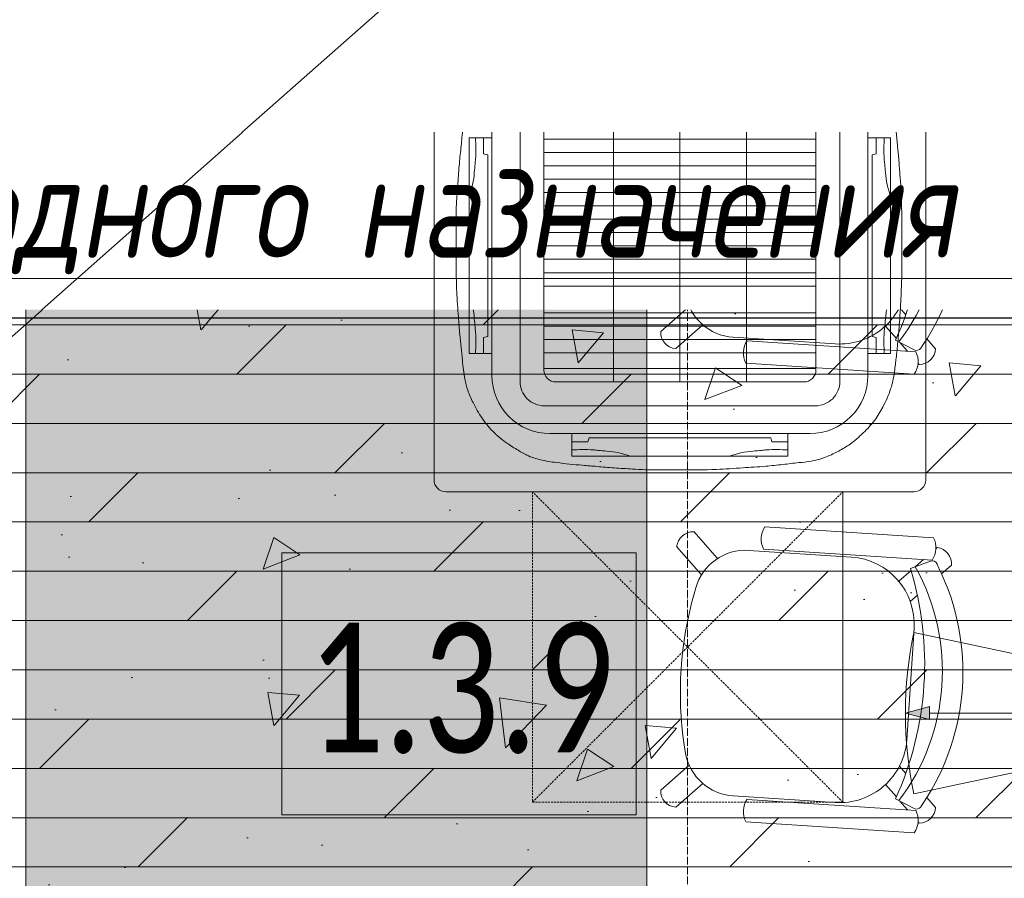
# Model space of a CAD drawing. Header units: millimetres. Extents: x -57162 to 485422, y -209335 to -9481.
# Tile 73 of 256: x 57779 to 59681, y -48314 to -46654. Entities that reach past the tile are written whole.
import ezdxf
from ezdxf import colors
from ezdxf.entities.mleader import LeaderData, LeaderLine
from ezdxf.math import Vec2, Vec3

# ---------------------------------------------------------------- set-up
doc = ezdxf.new("R2010")
doc.units = ezdxf.units.MM
for name, pattern in [('-D1d1-15x02', [19, 15, -2, 0, -2]), ('DASHED', [0.75, 0.5, -0.25]), ('Wipeout_Contour', [1, 0, -1])]:
    doc.linetypes.add(name, pattern=pattern)
doc.layers.get('Defpoints').update_dxf_attribs({"color": 31})
for name, color, linetype, lineweight in [('dim_light', 12, 'Continuous', 9), ('dim_meb', 252, 'Continuous', 5), ('dim_pot', 128, 'Continuous', 9), ('light_pot', 52, 'Continuous', 15), ('meb', 26, 'Continuous', 15), ('Марки помещений', 7, 'Continuous', 5), ('Оси', 7, 'Continuous', 5)]:
    doc.layers.add(name, color=color, linetype=linetype, lineweight=lineweight)
for name, color, linetype, lineweight, true_color in [('EOM vinoski', 7, 'Continuous', 5, 0x423200), ('pol', 7, 'Continuous', 15, 0x55666d), ('pot sh', 7, 'Continuous', 15, 0x261e3e), ('МЕБЕЛЬ НАША ЛИНИЯ', 7, 'Continuous', 0, 0x6a6a6a)]:
    doc.layers.add(name, color=color, linetype=linetype, lineweight=lineweight, true_color=true_color)
doc.styles.add('Calibri Light_1', font='Calibri light.ttf', dxfattribs={"width": 0.75, "height": 250})
doc.styles.add('fl_iso paper', font='isocpeur.ttf', dxfattribs={"width": 0.8, "oblique": 10})
doc.styles.add('In tre', font='isocpeur.ttf', dxfattribs={"width": 0.8, "oblique": 10})
doc.dimstyles.new('In tre 1_75', dxfattribs={"dimtxt": 220, "dimasz": 120, "dimexe": 60, "dimexo": 10, "dimgap": 50, "dimtad": 1, "dimdec": 0, "dimrnd": 5, "dimzin": 0, "dimdsep": 46, "dimtxsty": 'fl_iso paper', "dimblk": 'ARCHTICK', "dimcen": 0, "dimdle": 60, "dimadec": 0, "dimazin": 0, "dimtfac": 1, "dimtdec": 0, "dimtofl": 0, "dimtmove": 1, "dimatfit": 1, "dimfxl": 1, "dimtfill": 1, "dimtolj": 1, "dimtzin": 0, "dimarcsym": 1})

# ---------------------------------------------------------------- blocks, each defined once
blk = doc.blocks.new('*U404')
at = {"layer": 'light_pot', "linetype": 'Continuous', "lineweight": 18, "true_color": 0x333300}
blk.add_hatch(color=48, dxfattribs=at).paths.add_polyline_path([(-770, -93.6), (-723.3, -81.1), (-723.3, -106.1)])
at = {"layer": 'light_pot', "color": 48, "linetype": 'Continuous', "lineweight": 18, "true_color": 0x333300}
for p, q in [((-770, -93.6), (-723.3, -81.1)), ((-770, -93.6), (-723.3, -106.1)), ((-723.3, -106.1), (-723.3, -81.1)), ((-20, -93.4), (-723.3, -93.6))]:
    blk.add_line(p, q, dxfattribs=at)
at = {"layer": 'light_pot', "color": 48, "linetype": 'Wipeout_Contour', "lineweight": 0, "ltscale": 27.581187, "true_color": 0x333300}
blk.add_lwpolyline([(-75.5, 123.9), (-75.5, 222.9), (-85, 222.7), (-85, 124.1), (-75.5, 123.9)], dxfattribs=at)
at = {"layer": 'light_pot', "color": 48, "linetype": 'Wipeout_Contour', "lineweight": 0, "ltscale": 54.880114, "true_color": 0x333300}
blk.add_lwpolyline([(40, 125.9), (40, 170.6), (-20, 171.6), (-20, 175.1), (40, 176.2), (40, 220.9), (-75, 222.9), (-75, 123.9), (40, 125.9)], dxfattribs=at)
at = {"layer": 'light_pot', "color": 48, "linetype": 'Wipeout_Contour', "lineweight": 0, "ltscale": 20.267003, "true_color": 0x333300}
blk.add_lwpolyline([(40, 176.2), (40, 220.9), (10, 175.7), (40, 176.2)], dxfattribs=at)
at = {"layer": 'light_pot', "color": 48, "linetype": 'Wipeout_Contour', "lineweight": 0, "ltscale": 27.795682, "true_color": 0x333300}
blk.add_lwpolyline([(25, 170.8), (25, 175.9), (-20, 175.1), (-20, 171.6), (25, 170.8)], dxfattribs=at)
at = {"layer": 'light_pot', "color": 48, "linetype": 'Wipeout_Contour', "lineweight": 0, "ltscale": 20.878376, "true_color": 0x333300}
blk.add_lwpolyline([(10, 171.1), (40, 125.9), (40, 170.6), (10, 171.1)], dxfattribs=at)
at = {"layer": 'light_pot', "color": 48, "linetype": 'Wipeout_Contour', "lineweight": 0, "ltscale": 440.919975, "true_color": 0x333300}
blk.add_lwpolyline([(17, 103.7), (16.9, 105.4), (16.7, 107), (16.3, 108.6), (15.7, 110.2), (15, 111.7), (14.1, 113.1), (13.1, 114.5), (12, 115.7), (10.8, 116.8), (9.4, 117.8), (8, 118.7), (6.5, 119.4), (4.9, 120), (3.3, 120.4), (1.7, 120.6), (0, 120.7), (-1.7, 120.6), (-3.3, 120.4), (-4.9, 120), (-6.5, 119.4), (-8, 118.7), (-9.4, 117.8), (-10.8, 116.8), (-12, 115.7), (-13.1, 114.5), (-14.1, 113.1), (-15, 111.7), (-15.7, 110.2), (-16.3, 108.6), (-16.7, 107), (-16.9, 105.4), (-17, 103.7), (-16.9, 102), (-16.7, 100.4), (-16.3, 98.8), (-15.7, 97.2), (-15, 95.7), (-14.1, 94.2), (-13.1, 92.9), (-12, 91.7), (-10.8, 90.5), (-9.4, 89.6), (-8, 88.7), (-6.5, 88), (-4.9, 87.4), (-3.3, 87), (-1.7, 86.8), (0, 86.7), (1.7, 86.8), (3.3, 87), (4.9, 87.4), (6.5, 88), (8, 88.7), (9.4, 89.6), (10.8, 90.5), (12, 91.7), (13.1, 92.9), (14.1, 94.2), (15, 95.7), (15.7, 97.2), (16.3, 98.8), (16.7, 100.4), (16.9, 102), (17, 103.7)], dxfattribs=at)
blk.add_lwpolyline([(17, 103.7), (16.9, 105.4), (16.7, 107), (16.3, 108.6), (15.7, 110.2), (15, 111.7), (14.1, 113.1), (13.1, 114.5), (12, 115.7), (10.8, 116.8), (9.4, 117.8), (8, 118.7), (6.5, 119.4), (4.9, 120), (3.3, 120.4), (1.7, 120.6), (0, 120.7), (-1.7, 120.6), (-3.3, 120.4), (-4.9, 120), (-6.5, 119.4), (-8, 118.7), (-9.4, 117.8), (-10.8, 116.8), (-12, 115.7), (-13.1, 114.5), (-14.1, 113.1), (-15, 111.7), (-15.7, 110.2), (-16.3, 108.6), (-16.7, 107), (-16.9, 105.4), (-17, 103.7), (-16.9, 102), (-16.7, 100.4), (-16.3, 98.8), (-15.7, 97.2), (-15, 95.7), (-14.1, 94.2), (-13.1, 92.9), (-12, 91.7), (-10.8, 90.5), (-9.4, 89.6), (-8, 88.7), (-6.5, 88), (-4.9, 87.4), (-3.3, 87), (-1.7, 86.8), (0, 86.7), (1.7, 86.8), (3.3, 87), (4.9, 87.4), (6.5, 88), (8, 88.7), (9.4, 89.6), (10.8, 90.5), (12, 91.7), (13.1, 92.9), (14.1, 94.2), (15, 95.7), (15.7, 97.2), (16.3, 98.8), (16.7, 100.4), (16.9, 102), (17, 103.7)], dxfattribs=at)
at = {"layer": 'light_pot', "color": 48, "linetype": 'Wipeout_Contour', "lineweight": 0, "ltscale": 87.339052, "true_color": 0x333300}
blk.add_lwpolyline([(7, 119.2), (7, 119.2), (7, 125.3), (-7, 125.1), (-7, 119.2), (-7, 119.2), (-5.3, 119.8), (-3.6, 120.3), (-1.8, 120.6), (0, 120.7), (1.8, 120.6), (3.6, 120.3), (5.3, 119.8), (7, 119.2)], dxfattribs=at)
at = {"layer": 'light_pot', "color": 48, "linetype": 'Wipeout_Contour', "lineweight": 0, "ltscale": 149.796586, "true_color": 0x333300}
blk.add_lwpolyline([(-16, 97.9), (-20, 97.9), (-20, 0), (20, 0), (20, 97.9), (16, 97.9), (14.9, 95.5), (13.5, 93.3), (11.7, 91.4), (9.7, 89.8), (7.5, 88.4), (5.1, 87.5), (2.6, 86.9), (0, 86.7), (-2.6, 86.9), (-5.1, 87.5), (-7.5, 88.4), (-9.7, 89.8), (-11.7, 91.4), (-13.5, 93.3), (-14.9, 95.5), (-16, 97.9)], dxfattribs=at)
at = {"layer": 'light_pot', "color": 48, "linetype": 'Continuous', "lineweight": 18, "true_color": 0x333300, "flags": 128}
for points in [[(-16, -17.9), (-20, -17.9), (-20, 80), (20, 80), (20, -17.9), (16, -17.9), (14.9, -15.5), (13.5, -13.3), (11.7, -11.4), (9.7, -9.8), (7.5, -8.4), (5.1, -7.5), (2.6, -6.9), (0, -6.7), (-2.6, -6.9), (-5.1, -7.5), (-7.5, -8.4), (-9.7, -9.8), (-11.7, -11.4), (-13.5, -13.3), (-14.9, -15.5)], [(18, 75), (18, 5), (-18, 5), (-18, 75)], [(18, 75), (18, 5), (-18, 5), (-18, 75)], [(17, -23.7), (16.9, -25.4), (16.7, -27), (16.3, -28.6), (15.7, -30.2), (15, -31.7), (14.1, -33.1), (13.1, -34.5), (12, -35.7), (10.8, -36.8), (9.4, -37.8), (8, -38.7), (6.5, -39.4), (4.9, -40), (3.3, -40.4), (1.7, -40.6), (0, -40.7), (-1.7, -40.6), (-3.3, -40.4), (-4.9, -40), (-6.5, -39.4), (-8, -38.7), (-9.4, -37.8), (-10.8, -36.8), (-12, -35.7), (-13.1, -34.5), (-14.1, -33.1), (-15, -31.7), (-15.7, -30.2), (-16.3, -28.6), (-16.7, -27), (-16.9, -25.4), (-17, -23.7), (-16.9, -22), (-16.7, -20.4), (-16.3, -18.8), (-15.7, -17.2), (-15, -15.7), (-14.1, -14.2), (-13.1, -12.9), (-12, -11.7), (-10.8, -10.5), (-9.4, -9.6), (-8, -8.7), (-6.5, -8), (-4.9, -7.4), (-3.3, -7), (-1.7, -6.8), (0, -6.7), (1.7, -6.8), (3.3, -7), (4.9, -7.4), (6.5, -8), (8, -8.7), (9.4, -9.6), (10.8, -10.5), (12, -11.7), (13.1, -12.9), (14.1, -14.2), (15, -15.7), (15.7, -17.2), (16.3, -18.8), (16.7, -20.4), (16.9, -22)], [(17, -23.7), (16.9, -25.4), (16.7, -27), (16.3, -28.6), (15.7, -30.2), (15, -31.7), (14.1, -33.1), (13.1, -34.5), (12, -35.7), (10.8, -36.8), (9.4, -37.8), (8, -38.7), (6.5, -39.4), (4.9, -40), (3.3, -40.4), (1.7, -40.6), (0, -40.7), (-1.7, -40.6), (-3.3, -40.4), (-4.9, -40), (-6.5, -39.4), (-8, -38.7), (-9.4, -37.8), (-10.8, -36.8), (-12, -35.7), (-13.1, -34.5), (-14.1, -33.1), (-15, -31.7), (-15.7, -30.2), (-16.3, -28.6), (-16.7, -27), (-16.9, -25.4), (-17, -23.7), (-16.9, -22), (-16.7, -20.4), (-16.3, -18.8), (-15.7, -17.2), (-15, -15.7), (-14.1, -14.2), (-13.1, -12.9), (-12, -11.7), (-10.8, -10.5), (-9.4, -9.6), (-8, -8.7), (-6.5, -8), (-4.9, -7.4), (-3.3, -7), (-1.7, -6.8), (0, -6.7), (1.7, -6.8), (3.3, -7), (4.9, -7.4), (6.5, -8), (8, -8.7), (9.4, -9.6), (10.8, -10.5), (12, -11.7), (13.1, -12.9), (14.1, -14.2), (15, -15.7), (15.7, -17.2), (16.3, -18.8), (16.7, -20.4), (16.9, -22)], [(-75.5, -43.9), (-75.5, -142.9), (-85, -142.7), (-85, -44.1)], [(-75.5, -43.9), (-85, -44.1), (-85, -142.7), (-75.5, -142.9)], [(40, -45.9), (40, -90.6), (-20, -91.6), (-20, -95.1), (40, -96.2), (40, -140.9), (-75, -142.9), (-75, -43.9)], [(40, -45.9), (40, -90.6), (-20, -91.6), (-20, -95.1), (40, -96.2), (40, -140.9), (-75, -142.9), (-75, -43.9)], [(7, -39.2), (7, -39.2), (7, -45.3), (-7, -45.1), (-7, -39.2), (-7, -39.2), (-5.3, -39.8), (-3.6, -40.3), (-1.8, -40.6), (0, -40.7), (1.8, -40.6), (3.6, -40.3), (5.3, -39.8)], [(10, -91.1), (40, -45.9), (40, -90.6)], [(10, -91.1), (40, -90.6), (40, -45.9)], [(25, -90.8), (25, -95.9), (-20, -95.1), (-20, -91.6)], [(25, -90.8), (25, -95.9), (-20, -95.1), (-20, -91.6)], [(40, -96.2), (40, -140.9), (10, -95.7)], [(40, -96.2), (10, -95.7), (40, -140.9)]]:
    blk.add_lwpolyline(points, close=True, dxfattribs=at)
for points in [[(-16, -17.9, -0.31502), (0, -6.7, -0.31502), (16, -17.9), (20, -17.9), (20, 80), (-20, 80), (-20, -17.9)], [(-753.6, 62.3), (-20, -93.4), (-753.5, -249.6, -0.105104)], [(7, -39.2, -0.214789), (-7, -39.2), (-7, -39.2), (-7, -45.1), (7, -45.3), (7, -39.2)]]:
    blk.add_lwpolyline(points, format="xyb", close=True, dxfattribs=at)
at = {"layer": 'light_pot', "color": 48, "linetype": 'Wipeout_Contour', "lineweight": 0, "ltscale": 27.398732, "true_color": 0x333300}
blk.add_lwpolyline([(18, 5), (18, 75), (-18, 75), (-18, 5), (18, 5)], dxfattribs=at)
blk = doc.blocks.new('_ArchTick')
at = {"color": 0, "linetype": 'ByBlock', "lineweight": 9, "const_width": 0.15}
blk.add_lwpolyline([(-0.5, -0.5), (0.5, 0.5)], dxfattribs=at)
blk = doc.blocks.new('*D437')
at = {"layer": 'Defpoints', "color": 0, "transparency": 16777216}
for p in [(60259.1, -47230.3), (57059.1, -47265.2), (60259.1, -47265.2)]:
    blk.add_point(p, dxfattribs=at)
at = {"layer": 'dim_light', "color": 0, "lineweight": -2, "transparency": 16777216}
for p, q in [((57059.1, -47255.2), (57059.1, -47170.3)), ((60259.1, -47255.2), (60259.1, -47170.3)), ((56999.1, -47230.3), (60319.1, -47230.3))]:
    blk.add_line(p, q, dxfattribs=at)
at = {"layer": 'dim_light', "color": 0, "lineweight": -2, "transparency": 16777216, "xscale": 120, "yscale": 120, "zscale": 120, "rotation": 180}
blk.add_blockref('_ArchTick', (57059.1, -47230.3), dxfattribs=at)
at = {"layer": 'dim_light', "color": 0, "lineweight": -2, "transparency": 16777216, "xscale": 120, "yscale": 120, "zscale": 120}
blk.add_blockref('_ArchTick', (60259.1, -47230.3), dxfattribs=at)
at = {"layer": 'dim_light', "color": 0, "transparency": 16777216, "insert": (58659.1, -47070.3), "char_height": 220, "attachment_point": 5, "style": 'fl_iso paper', "bg_fill": 3, "box_fill_scale": 1.1, "bg_fill_color": 256, "bg_fill_true_color": 13158600, "bg_fill_transparency": 0}
blk.add_mtext('\\A1;3200', dxfattribs=at)
blk = doc.blocks.new('indiana visitor_s')
at = {"layer": 'МЕБЕЛЬ НАША ЛИНИЯ', "linetype": 'Continuous'}
for p, q in [((-234.5, 265.2), (-216.7, 247.4)), ((234.3, 265.4), (216.5, 247.6)), ((-267, 235.9), (-264.4, 233.3)), ((-235.4, 236.5), (-228.1, 241)), ((235, 237.7), (227.5, 241.5)), ((266.8, 235.7), (264.4, 233.3)), ((-286, 227.4), (-286, -99)), ((-242.7, 227.4), (-242.7, -99)), ((-242.7, 211.6), (-226.7, 195.6)), ((-222.8, 187), (-239.3, 224)), ((223.1, 186.8), (239.7, 224.7)), ((242, 210.9), (227, 195.9)), ((242, 227.4), (242, -99)), ((285.3, 227.4), (285.3, -99)), ((-172.8, 203.4), (-159.7, 190.4)), ((-107.7, 201.2), (107.7, 201.2)), ((172.4, 203.5), (159.4, 190.5)), ((-219.4, 188.3), (-196.9, 165.8)), ((219.3, 188.2), (196.9, 165.8)), ((-237.7, 71.2), (-237.7, -126.5)), ((237.7, 71.2), (237.7, -126.9)), ((-266.8, -235.7), (-217.7, -186.6)), ((266.8, -235.7), (217.8, -186.7)), ((-235.7, -266.8), (-184, -215.1)), ((-161.9, -223.5), (-145.5, -227.6)), ((158.4, -224.7), (146.8, -227.2)), ((235.7, -266.8), (184.3, -215.4))]:
    blk.add_line(p, q, dxfattribs=at)
for centre, radius, start, end in [((0.1, -156.1), 458, 60.2249, 119.8821), ((-235.3, 233.5), 31.7, 88.7139, 175.7843), ((2.2, -152.7), 414.8, 57.1762, 123.3523), ((235, 233.6), 31.8, 3.7654, 91.3396), ((-264.3, 190.5), 42.8, 59.6199, 120.3801), ((-230.2, 228), 10, 121.5324, 204.0412), ((230.5, 228.7), 10, 335.9588, 63.1701), ((263.7, 190.5), 42.8, 59.6199, 120.3801), ((-0.1, -404.6), 632.1, 69.3265, 110.633), ((-107.7, 71.2), 130, 90, 180), ((107.7, 71.2), 130, 0, 90), ((-264.3, -62.2), 42.7, 239.5345, 300.4655), ((263.7, -62.2), 42.7, 239.5345, 300.4655), ((-137.7, -126.5), 100, 180, 255.9983), ((137.7, -126.9), 100, 281.9515, 360), ((-0.3, 464.5), 707.2, 258.1526, 282.0043), ((-235.4, -235.4), 31.5, 180.6369, 269.3631), ((233.9, -233.9), 32.9, 273.1192, 356.8808)]:
    blk.add_arc(centre, radius, start, end, dxfattribs=at)
blk = doc.blocks.new('_DOT')
at = {"color": 0, "linetype": 'ByBlock'}
blk.add_line((-0.5, 0), (-1, 0), dxfattribs=at)
at = {"color": 0, "linetype": 'ByBlock', "const_width": 0.5}
blk.add_lwpolyline([(-0.25, 0, 1), (0.25, 0, 1)], format="xyb", close=True, dxfattribs=at)

msp = doc.modelspace()

# ---------------------------------------------------------------- hatches: boundary and pattern name
at = {"layer": 'dim_meb', "linetype": 'ByBlock', "true_color": 0xc0ada0, "transparency": 33554534}
h = msp.add_hatch(color=253, dxfattribs=at)
h.dxf.hatch_style = 1
h.paths.add_polyline_path([(57790.3, -52077.6), (58990.3, -52077.6), (58990.3, -46577.6), (57790.3, -46577.6)])
at = {"layer": 'pol'}
h = msp.add_hatch(dxfattribs=at)
h.set_pattern_fill('DOLMIT', color=256, scale=15)
h.paths.add_polyline_path([(55039.1, -53639.1), (55039.1, -46189.1), (55539.1, -46189.1), (55539.1, -45289.1), (61679.1, -45289.1), (61679.1, -45939.1), (62279.1, -45939.1), (62279.1, -53639.1), (59429.1, -53639.1), (59429.1, -52639.1), (58429.1, -52639.1), (58429.1, -53639.1)])
at = {"layer": 'pot sh', "linetype": 'ByBlock', "lineweight": 0, "true_color": 0x878581}
h = msp.add_hatch(dxfattribs=at)
h.set_pattern_fill('AR-CONC', color=252, scale=4, angle=180)
h.paths.add_polyline_path([(55039.1, -53639.1), (55039.1, -46189.1), (55539.1, -46189.1), (55539.1, -45289.1), (61679.1, -45289.1), (61679.1, -45939.1), (62279.1, -45939.1), (62279.1, -53639.1), (59429.1, -53639.1), (59429.1, -52639.1), (58429.1, -52639.1), (58429.1, -53639.1)])

# ---------------------------------------------------------------- linework, layer by layer
at = {"layer": 'dim_pot', "lineweight": 0, "ltscale": 20}
for p, q in [((59316.9, -47328.3), (58791.4, -47328.3)), ((58876.5, -47470.3), (58878.7, -47462.1)), ((58878.7, -47462.1), (59054.1, -47462.1)), ((59229.6, -47462.1), (59054.1, -47462.1)), ((59231.8, -47470.3), (59229.6, -47462.1)), ((58845.5, -47470.3), (58876.5, -47470.3)), ((59262.8, -47470.3), (59231.8, -47470.3))]:
    msp.add_line(p, q, dxfattribs=at)
msp.add_lwpolyline([(58845.5, -47454), (59262.8, -47454), (59262.8, -47497.8), (58845.5, -47497.8)], close=True, dxfattribs=at)
for points in [[(58845.5, -47485.6), (58859.2, -47485.1), (58876.3, -47484.5), (58898.6, -47486.7), (58915.1, -47488.2), (58936.1, -47490.3), (58950.9, -47495.3), (58958.1, -47497.8)], [(59262.8, -47485.6), (59249, -47485.1), (59231.9, -47484.5), (59209.7, -47486.7), (59193.1, -47488.2), (59172.2, -47490.3), (59157.4, -47495.3), (59150.1, -47497.8)]]:
    msp.add_open_spline(points, degree=3, knots=[0, 0, 0, 0, 41.250294, 51.104425, 67.114639, 91.095387, 113.926501, 113.926501, 113.926501, 113.926501], dxfattribs=at)
at = {"layer": 'Марки помещений', "flags": 128}
msp.add_lwpolyline([(58285.1, -47684.6), (58969.9, -47684.6), (58969.9, -48190.6), (58285.1, -48190.6)], close=True, dxfattribs=at)
at = {"layer": 'Оси', "linetype": '-D1d1-15x02'}
msp.add_line((59069.1, -56404.3), (59069.1, -16788.4), dxfattribs=at)

# ---------------------------------------------------------------- block references
at = {"layer": 'light_pot'}
msp.add_blockref('*U404', (60259.7, -47900.7), dxfattribs=at)
at = {"layer": 'meb', "linetype": 'ByBlock', "xscale": -1, "rotation": 266.2639799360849}
msp.add_blockref('indiana visitor_s', (59298.7, -47925.2), dxfattribs=at)

# ---------------------------------------------------------------- texts
at = {"layer": 'Марки помещений', "insert": (58334.9, -47820.1), "char_height": 250, "width": 751.582, "attachment_point": 1, "style": 'Calibri Light_1'}
msp.add_mtext('1.3.9 ', dxfattribs=at)

# ---------------------------------------------------------------- next in the draw order: dimensions: what is measured, and where the dimension line sits
at = {"layer": 'dim_light'}
dim = msp.add_linear_dim(base=(60259.1, -47230.3), p1=(57059.1, -47265.2), p2=(60259.1, -47265.2), dimstyle='In tre 1_75', dxfattribs=at)
dim.commit()
dim.dimension.update_dxf_attribs({"geometry": '*D437', "text_midpoint": (58659.1, -47070.3)})

# ---------------------------------------------------------------- next in the draw order: leaders
at = {"layer": 'EOM vinoski', "linetype": 'ByBlock', "lineweight": 0}
ml = msp.add_multileader_mtext('Standard', dxfattribs=at)
ml.set_content('Розетки, h=1,100 мм', color=256, style='fl_iso paper')
ml.set_leader_properties(lineweight=5)
ml.set_arrow_properties(name='DOT')
ml.build(insert=Vec2(0, 0))
ml.multileader.update_dxf_attribs({"has_dogleg": 0, "text_left_attachment_type": 6, "text_right_attachment_type": 6, "dogleg_length": 0.5, "arrow_head_size": 40, "scale": 40})
ctx = ml.context
ctx.base_point, ctx.scale, ctx.char_height, ctx.arrow_head_size, ctx.landing_gap_size, ctx.plane_origin = Vec3(59219.1, -48867.6), 40, 200, 40, 80, Vec3(52563.7, -47968.2)
ctx.left_attachment, ctx.right_attachment = 6, 6
notes = []
notes.append((ctx, [(0, (1, 1, 0), (61454.3, -48867.6), (-1, 0), 20, [(1, [(62279.1, -47839.1)], 0, [])])]))
ctx.mtext.insert, ctx.mtext.width, ctx.mtext.defined_height, ctx.mtext.line_spacing_factor, ctx.mtext.flow_direction = Vec3(59299.1, -48627.6), 2136.92, 629.7, 0.9, 5
ctx.mtext.has_bg_fill, ctx.mtext.bg_color, ctx.mtext.bg_scale_factor, ctx.mtext.bg_transparency, ctx.mtext.use_window_bg_color = 1, -1027028792, 1.5, 0, 1
at = {"layer": 'pol', "color": 0, "linetype": 'ByBlock'}
ml = msp.add_multileader_mtext('Standard', dxfattribs=at)
ml.set_content('Керамогранит под камень^J600х1200 мм', style='In tre')
ml.set_leader_properties()
ml.build(insert=Vec2(0, 0))
ml.multileader.update_dxf_attribs({"text_left_attachment_type": 6, "text_right_attachment_type": 6, "dogleg_length": 1, "arrow_head_size": 0, "scale": 50})
ctx = ml.context
ctx.base_point, ctx.scale, ctx.char_height, ctx.arrow_head_size, ctx.landing_gap_size, ctx.plane_origin = Vec3(45744.7, -46505), 50, 200, 0, 4.5, Vec3(52556.5, -41665.1)
ctx.left_attachment, ctx.right_attachment = 6, 6
notes.append((ctx, [(0, (1, 1, 0), (48479, -46505), (-1, 0), 50, [(1, [(50100.5, -44126.8)], 0, [])])]))
ctx.mtext.insert, ctx.mtext.width, ctx.mtext.defined_height, ctx.mtext.flow_direction = Vec3(45749.2, -46265), 2737.458, 696.6, 5
ctx.mtext.has_bg_fill, ctx.mtext.bg_color, ctx.mtext.bg_scale_factor, ctx.mtext.bg_transparency, ctx.mtext.use_window_bg_color = 1, -1027028792, 1.5, 0, 1
for ctx, leaders in notes:
    for number, flags, end, landing, length, lines in leaders:
        leader = LeaderData()
        leader.index, (leader.has_last_leader_line, leader.has_dogleg_vector, leader.attachment_direction) = number, flags
        leader.last_leader_point, leader.dogleg_vector, leader.dogleg_length = Vec3(end), Vec3(landing), length
        for number, points, colour, breaks in lines:
            line = LeaderLine()
            line.index, line.vertices, line.color, line.breaks = number, Vec3.list(points), colors.encode_raw_color(colour), breaks
            leader.lines.append(line)
        ctx.leaders.append(leader)

# ---------------------------------------------------------------- next in the draw order: linework, layer by layer
at = {"layer": 'dim_pot', "lineweight": 0, "ltscale": 20}
for p, q in [((59316.9, -47194.7), (58791.4, -47194.7)), ((59316.9, -47220.4), (58791.4, -47220.4)), ((59316.9, -47246.2), (58791.4, -47246.2)), ((58674.6, -47268.5), (58682.8, -47266.3)), ((58674.6, -47299.5), (58674.6, -47268.5)), ((59316.9, -47272), (58791.4, -47272)), ((59433.6, -47268.5), (59425.4, -47266.3)), ((59433.6, -47299.5), (59433.6, -47268.5)), ((59316.9, -47297.8), (58791.4, -47297.8))]:
    msp.add_line(p, q, dxfattribs=at)
for points in [[(58659.3, -47299.5), (58659.8, -47285.7), (58660.4, -47268.6), (58658.2, -47246.4), (58656.7, -47229.8), (58654.7, -47208.9), (58649.6, -47194), (58647.2, -47186.8)], [(59448.9, -47299.5), (59448.5, -47285.7), (59447.8, -47268.6), (59450, -47246.4), (59451.5, -47229.8), (59453.6, -47208.9), (59458.6, -47194), (59461.1, -47186.8)]]:
    msp.add_open_spline(points, degree=3, knots=[0, 0, 0, 0, 41.250294, 51.104425, 67.114639, 91.095387, 113.926501, 113.926501, 113.926501, 113.926501], dxfattribs=at)
at = {"layer": 'meb'}
msp.add_lwpolyline([(57790.3, -52077.6), (58990.3, -52077.6), (58990.3, -46577.6), (57790.3, -46577.6)], close=True, dxfattribs=at)
at = {"layer": 'pot sh', "color": 250, "linetype": 'DASHED', "lineweight": 0, "ltscale": 8, "true_color": 0x292929}
msp.add_lwpolyline([(58769.1, -48166.5), (59269.1, -48166.5), (59369.1, -48166.5), (59369.1, -47566.5), (58769.1, -47566.5), (58769.1, -48166.5), (59369.1, -47566.5), (59369.1, -48166.5), (58769.1, -47566.5)], dxfattribs=at)

# ---------------------------------------------------------------- next in the draw order: block references
at = {"layer": 'meb', "linetype": 'ByBlock', "xscale": -1, "rotation": 266.2639799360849}
msp.add_blockref('indiana visitor_s', (59298.7, -47038.9), dxfattribs=at)

# ---------------------------------------------------------------- next in the draw order: leaders
at = {"layer": 'EOM vinoski', "linetype": 'ByBlock', "lineweight": 0}
ml = msp.add_multileader_mtext('Standard', dxfattribs=at)
ml.set_content('Розетки свободного назначения', color=256, style='fl_iso paper')
ml.set_leader_properties(lineweight=5)
ml.set_arrow_properties(name='DOT')
ml.build(insert=Vec2(0, 0))
ml.multileader.update_dxf_attribs({"has_dogleg": 0, "text_left_attachment_type": 6, "text_right_attachment_type": 6, "dogleg_length": 0.5, "arrow_head_size": 40, "scale": 40})
ctx = ml.context
ctx.base_point, ctx.scale, ctx.char_height, ctx.arrow_head_size, ctx.landing_gap_size, ctx.plane_origin = Vec3(56285.1, -47154.4), 40, 200, 40, 80, Vec3(49138.5, -46226.5)
ctx.left_attachment, ctx.right_attachment = 6, 6
notes = []
notes.append((ctx, [(1, (1, 1, 0), (56265.1, -47154.4), (1, 0), 20, [(0, [(55039.1, -46689.1)], 0, [])])]))
ctx.mtext.insert, ctx.mtext.width, ctx.mtext.defined_height, ctx.mtext.line_spacing_factor, ctx.mtext.flow_direction = Vec3(56365.1, -46914.4), 2197.246, 629.7, 0.9, 5
ctx.mtext.has_bg_fill, ctx.mtext.bg_color, ctx.mtext.bg_scale_factor, ctx.mtext.bg_transparency, ctx.mtext.use_window_bg_color = 1, -1027028792, 1.5, 0, 1
for ctx, leaders in notes:
    for number, flags, end, landing, length, lines in leaders:
        leader = LeaderData()
        leader.index, (leader.has_last_leader_line, leader.has_dogleg_vector, leader.attachment_direction) = number, flags
        leader.last_leader_point, leader.dogleg_vector, leader.dogleg_length = Vec3(end), Vec3(landing), length
        for number, points, colour, breaks in lines:
            line = LeaderLine()
            line.index, line.vertices, line.color, line.breaks = number, Vec3.list(points), colors.encode_raw_color(colour), breaks
            leader.lines.append(line)
        ctx.leaders.append(leader)

# ---------------------------------------------------------------- next in the draw order: linework, layer by layer
at = {"layer": 'dim_pot', "lineweight": 0, "ltscale": 20}
for p, q in [((58845.5, -46711.3), (58876.5, -46711.3)), ((58876.5, -46711.3), (58878.7, -46719.5)), ((58878.7, -46719.5), (59054.1, -46719.5)), ((59229.6, -46719.5), (59054.1, -46719.5)), ((59231.8, -46711.3), (59229.6, -46719.5)), ((59262.8, -46711.3), (59231.8, -46711.3)), ((58925.7, -47354.2), (58925.7, -46828.7)), ((59054.1, -47354.2), (59054.1, -46828.7)), ((59182.5, -47354.2), (59182.5, -46828.7)), ((59316.9, -46854.7), (58791.4, -46854.7)), ((58674.6, -46882.2), (58674.6, -46913.2)), ((59316.9, -46885.2), (58791.4, -46885.2)), ((59433.6, -46882.2), (59433.6, -46913.2)), ((59316.9, -46911), (58791.4, -46911)), ((58674.6, -46913.2), (58682.8, -46915.4)), ((58682.8, -46915.4), (58682.8, -47090.8)), ((59433.6, -46913.2), (59425.4, -46915.4)), ((59425.4, -46915.4), (59425.4, -47090.8)), ((59316.9, -46936.8), (58791.4, -46936.8)), ((59316.9, -46962.5), (58791.4, -46962.5)), ((59316.9, -46988.3), (58791.4, -46988.3)), ((59316.9, -47014.1), (58791.4, -47014.1)), ((59316.9, -47039.9), (58791.4, -47039.9)), ((59316.9, -47065.7), (58791.4, -47065.7)), ((58682.8, -47266.3), (58682.8, -47090.8)), ((58791.4, -47091.5), (59316.9, -47091.5)), ((59425.4, -47266.3), (59425.4, -47090.8)), ((59316.9, -47117.3), (58791.4, -47117.3)), ((59316.9, -47143.1), (58791.4, -47143.1)), ((59316.9, -47168.9), (58791.4, -47168.9))]:
    msp.add_line(p, q, dxfattribs=at)
for points in [[(58601.8, -47566.5), (59506.5, -47566.5, 0.414214), (59529.1, -47543.8), (59529.1, -46639.2, 0.414214), (59506.5, -46616.5), (58601.8, -46616.5, 0.414214), (58579.1, -46639.2), (58579.1, -47543.8, 0.414214)], [(58802.9, -47454), (59305.4, -47454, 0.414214), (59417.3, -47342.1), (59417.3, -46839.6, 0.414214), (59305.4, -46727.7), (58802.9, -46727.7, 0.414214), (58691, -46839.6), (58691, -47342.1, 0.414214)], [(58792.3, -47400.4), (59316, -47400.4, 0.414214), (59363.1, -47353.3), (59363.1, -46829.7, 0.414214), (59316, -46782.6), (58792.3, -46782.6, 0.414214), (58745.2, -46829.7), (58745.2, -47353.3, 0.414214)], [(58814.2, -47354.2), (59294.1, -47354.2, 0.414214), (59316.9, -47331.4), (59316.9, -46851.5, 0.414214), (59294.1, -46828.7), (58814.2, -46828.7, 0.414214), (58791.4, -46851.5), (58791.4, -47331.4, 0.414214)]]:
    msp.add_lwpolyline(points, format="xyb", close=True, dxfattribs=at)
for points in [[(59262.8, -46727.7), (58845.5, -46727.7), (58845.5, -46683.9), (59262.8, -46683.9)], [(58691, -46882.2), (58691, -47299.5), (58647.2, -47299.5), (58647.2, -46882.2)], [(59417.3, -47299.5), (59417.3, -46882.2), (59461.1, -46882.2), (59461.1, -47299.5)]]:
    msp.add_lwpolyline(points, close=True, dxfattribs=at)
for points, knots in [([(58696.6, -47453.5), (58687.2, -47444.8), (58671.6, -47425.8), (58655.3, -47396.9), (58644.1, -47371.7), (58636.8, -47344.2), (58633.7, -47307.9), (58629.1, -47267.9), (58625.8, -47223.6), (58622.9, -47184.6), (58621.6, -47136.6), (58622, -47090.1), (58622.1, -47049), (58621.7, -47020.6), (58623.3, -46997), (58625.3, -46967), (58627.6, -46933.1), (58631.6, -46898.2), (58634.3, -46866.7), (58637.3, -46840.3), (58642.8, -46818.1), (58650, -46796.9), (58662.1, -46774.5), (58677.2, -46752.8), (58694.7, -46731), (58715.5, -46713.3), (58741, -46696.8), (58769.9, -46683.2), (58802.4, -46674.2), (58837.9, -46671.7), (58875.5, -46667.9), (58919.9, -46662.4), (58972.4, -46660.4), (59028.1, -46658.7), (59080, -46658.2), (59128.3, -46660.4), (59173.3, -46662), (59222.1, -46666.6), (59264, -46670.3), (59299.9, -46675), (59326.3, -46680.2), (59347.7, -46688.7), (59370.6, -46700.9), (59393.8, -46715.7), (59414.7, -46736.1), (59432.2, -46756.3), (59446.2, -46778.3), (59456.1, -46800.2), (59464.5, -46822.4), (59468.8, -46846.2), (59472, -46872), (59474.9, -46898.1), (59477.1, -46924.6), (59478.9, -46951.4), (59481.9, -46981.5), (59482.6, -47016.5), (59483.2, -47060), (59483, -47106.8), (59483, -47146.7), (59482, -47176.7), (59480.6, -47203.2), (59478.8, -47235.5), (59475.9, -47270.5), (59472.8, -47302.8), (59469.5, -47327.9), (59467, -47347.7), (59462.6, -47364.5), (59456.8, -47381.8), (59446.6, -47402.5), (59433.1, -47426.9), (59411.1, -47450.5), (59388.5, -47471.6), (59364.2, -47486.7), (59341.9, -47497.4), (59323, -47504.3), (59303.8, -47508.4), (59281.5, -47510.4), (59252.3, -47513.9), (59216.2, -47517.9), (59173.4, -47520.2), (59118.2, -47524.6), (59055.4, -47523.4), (59001.2, -47525.2), (58958.8, -47522.3), (58927.6, -47520.7), (58895.6, -47517.8), (58858.5, -47514.7), (58822.1, -47511.4), (58786, -47505.7), (58759.9, -47497.7), (58737.9, -47484.2), (58718.1, -47472.1), (58704.6, -47460.6), (58698, -47454.9), (58696.6, -47453.5)], [0, 0, 0, 0, 38.3614, 73.078009, 99.16854, 121.031671, 157.918501, 208.115154, 242.027334, 291.166261, 325.308809, 386.204069, 430.534741, 448.639535, 471.417536, 501.399878, 538.938459, 573.264, 606.68048, 634.072445, 652.654077, 675.263254, 700.873152, 728.70453, 754.684374, 784.484657, 810.256722, 845.445534, 880.151789, 910.657874, 951.890119, 993.525175, 1044.975637, 1109.339126, 1160.621803, 1200.695929, 1254.410956, 1295.602121, 1347.593856, 1380.749208, 1404.105381, 1428.292232, 1449.300973, 1482.02534, 1510.324398, 1536.675248, 1562.049583, 1588.207959, 1608.758732, 1633.058232, 1660.41824, 1686.862232, 1711.659622, 1740.188511, 1767.523151, 1802.394769, 1845.206128, 1897.869791, 1942.954034, 1964.642414, 1988.190193, 2022.398606, 2061.656532, 2093.700836, 2119.485046, 2137.861849, 2153.302801, 2171.562359, 2192.552457, 2222.450837, 2254.74808, 2288.915702, 2314.880085, 2340.17893, 2362.953255, 2375.187592, 2398.889414, 2430.025111, 2463.359543, 2507.968359, 2558.61178, 2629.253913, 2696.232678, 2721.23018, 2756.63183, 2790.018662, 2817.729058, 2868.295669, 2899.436016, 2927.317058, 2949.654379, 2976.427668, 2996.707589, 3002.734672, 3002.734672, 3002.734672, 3002.734672]), ([(58845.5, -46696), (58859.2, -46696.5), (58876.3, -46697.1), (58898.6, -46694.9), (58915.1, -46693.4), (58936.1, -46691.3), (58950.9, -46686.3), (58958.1, -46683.9)], [0, 0, 0, 0, 41.250294, 51.104425, 67.114639, 91.095387, 113.926501, 113.926501, 113.926501, 113.926501]), ([(59262.8, -46696), (59249, -46696.5), (59231.9, -46697.1), (59209.7, -46694.9), (59193.1, -46693.4), (59172.2, -46691.3), (59157.4, -46686.3), (59150.1, -46683.9)], [0, 0, 0, 0, 41.250294, 51.104425, 67.114639, 91.095387, 113.926501, 113.926501, 113.926501, 113.926501]), ([(58659.3, -46882.2), (58659.8, -46895.9), (58660.4, -46913), (58658.2, -46935.3), (58656.7, -46951.8), (58654.7, -46972.8), (58649.6, -46987.6), (58647.2, -46994.8)], [0, 0, 0, 0, 41.250294, 51.104425, 67.114639, 91.095387, 113.926501, 113.926501, 113.926501, 113.926501]), ([(59448.9, -46882.2), (59448.5, -46895.9), (59447.8, -46913), (59450, -46935.3), (59451.5, -46951.8), (59453.6, -46972.8), (59458.6, -46987.6), (59461.1, -46994.8)], [0, 0, 0, 0, 41.250294, 51.104425, 67.114639, 91.095387, 113.926501, 113.926501, 113.926501, 113.926501])]:
    msp.add_open_spline(points, degree=3, knots=knots, dxfattribs=at)

# ---------------------------------------------------------------- next in the draw order: leaders
at = {"layer": 'pol', "color": 1, "linetype": 'ByBlock', "true_color": 0xff0000}
ml = msp.add_multileader_mtext('Standard', dxfattribs=at)
ml.set_content('Лоток щелевой\\Pводоотводный в полу, модульный. Лщ-2', color=(255, 0, 0), style='In tre')
ml.set_leader_properties()
ml.build(insert=Vec2(0, 0))
ml.multileader.update_dxf_attribs({"text_left_attachment_type": 6, "text_right_attachment_type": 6, "dogleg_length": 1, "arrow_head_size": 0, "scale": 50})
ctx = ml.context
ctx.base_point, ctx.scale, ctx.char_height, ctx.arrow_head_size, ctx.landing_gap_size, ctx.plane_origin = Vec3(50013.7, -46498), 50, 200, 0, 4.5, Vec3(56919.9, -41658.1)
ctx.left_attachment, ctx.right_attachment = 6, 6
notes = []
notes.append((ctx, [(0, (1, 1, 0), (52279.5, -46498), (-1, 0), 50, [(1, [(53369.7, -42739.1)], 0, [])])]))
ctx.mtext.insert, ctx.mtext.width, ctx.mtext.defined_height, ctx.mtext.flow_direction = Vec3(50018.2, -46238), 2329.345, 696.6, 5
ctx.mtext.has_bg_fill, ctx.mtext.bg_color, ctx.mtext.bg_scale_factor, ctx.mtext.bg_transparency, ctx.mtext.use_window_bg_color = 1, -1027028792, 1.5, 0, 1
for ctx, leaders in notes:
    for number, flags, end, landing, length, lines in leaders:
        leader = LeaderData()
        leader.index, (leader.has_last_leader_line, leader.has_dogleg_vector, leader.attachment_direction) = number, flags
        leader.last_leader_point, leader.dogleg_vector, leader.dogleg_length = Vec3(end), Vec3(landing), length
        for number, points, colour, breaks in lines:
            line = LeaderLine()
            line.index, line.vertices, line.color, line.breaks = number, Vec3.list(points), colors.encode_raw_color(colour), breaks
            leader.lines.append(line)
        ctx.leaders.append(leader)

# ---------------------------------------------------------------- next in the draw order: leaders
at = {"layer": 'dim_pot', "color": 18, "linetype": 'ByBlock', "true_color": 0x000000}
ml = msp.add_multileader_mtext('Standard', dxfattribs=at)
ml.set_content('{\\C7;Ороситель спринклерный}', color=(0, 0, 0), style='fl_iso paper')
ml.set_leader_properties()
ml.build(insert=Vec2(0, 0))
ml.multileader.update_dxf_attribs({"text_left_attachment_type": 6, "text_right_attachment_type": 6})
ctx = ml.context
ctx.base_point, ctx.char_height, ctx.plane_origin = Vec3(51988.4, -47474.8), 200, Vec3(54353, -44221.9)
ctx.left_attachment, ctx.right_attachment, ctx.text_align_type = 6, 6, 2
notes = []
notes.append((ctx, [(1, (1, 1, 0), (54557.6, -47474.8), (-1, 0), 82, [(1, [(56369.8, -46461.6), (58685.3, -46448.8), (56366.2, -48506.6)], 0, [])])]))
ctx.mtext.insert, ctx.mtext.width, ctx.mtext.alignment, ctx.mtext.flow_direction = Vec3(54473.7, -47214.8), 2562.382, 3, 5
ctx.mtext.has_bg_fill, ctx.mtext.bg_color, ctx.mtext.bg_scale_factor, ctx.mtext.bg_transparency, ctx.mtext.use_window_bg_color = 1, -1027028792, 1.5, 0, 1
for ctx, leaders in notes:
    for number, flags, end, landing, length, lines in leaders:
        leader = LeaderData()
        leader.index, (leader.has_last_leader_line, leader.has_dogleg_vector, leader.attachment_direction) = number, flags
        leader.last_leader_point, leader.dogleg_vector, leader.dogleg_length = Vec3(end), Vec3(landing), length
        for number, points, colour, breaks in lines:
            line = LeaderLine()
            line.index, line.vertices, line.color, line.breaks = number, Vec3.list(points), colors.encode_raw_color(colour), breaks
            leader.lines.append(line)
        ctx.leaders.append(leader)

doc.saveas('drawing.dxf')
